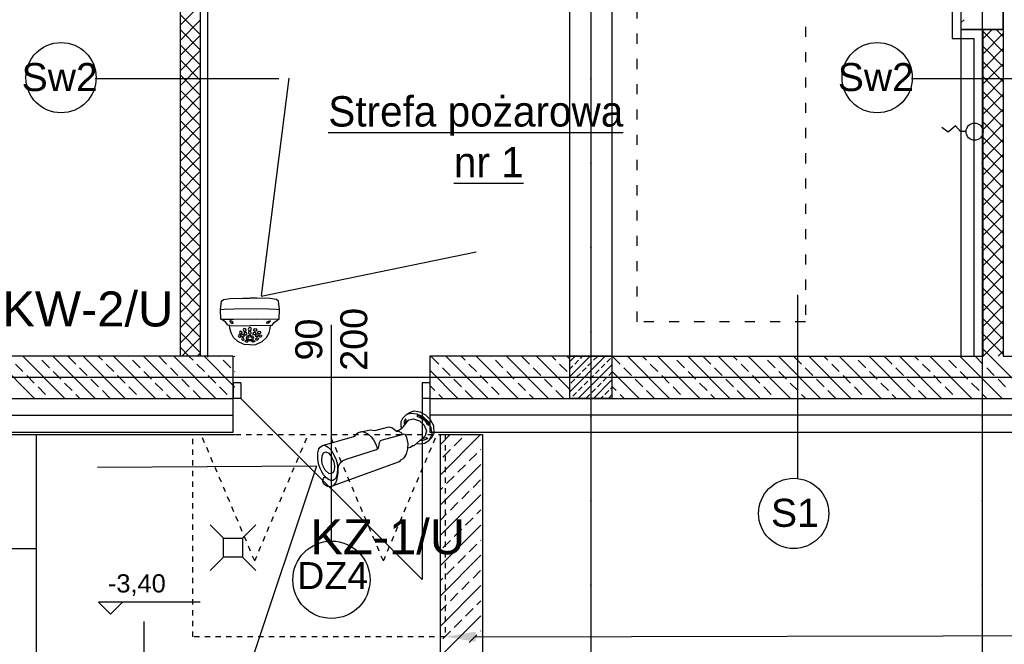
# Model space of a CAD drawing. Header units: millimetres. Extents: x -7023 to 53801, y 9849 to 33561.
# Tile 56 of 256: x 6790 to 7375, y 21002 to 21373. Entities that reach past the tile are written whole.
import ezdxf
from ezdxf.enums import TextEntityAlignment as Align

# ---------------------------------------------------------------- set-up
doc = ezdxf.new("R2010")
doc.units = ezdxf.units.MM
for name, pattern in [('ACAD_ISO03W100', [30, 12, -18]), ('Dash', [6.35, 3.175, -3.175]), ('DASHDOTX2', [2, 1, -0.5, 0, -0.5])]:
    doc.linetypes.add(name, pattern=pattern)
doc.layers.get('0').update_dxf_attribs({"lineweight": 9})
for name, color, linetype in [('.IE_podklad', 252, 'Continuous'), ('IE_CCTV', 6, 'Continuous'), ('IE_SKD', 6, 'Continuous')]:
    doc.layers.add(name, color=color, linetype=linetype)
doc.layers.add('PROJEKT osie', color=251, linetype='DASHDOTX2', lineweight=9)
doc.styles.add('MtX_Arial_2', font='txt')
doc.styles.add('Opisowy', font='arial.ttf')
doc.styles.get("Standard").update_dxf_attribs({"font": 'arial.ttf'})
doc.linetypes.add('ZIGZAG', pattern='A,0.00254,-5.08,[131,ltypeshp.shx,S=5.08,R=0,X=-5.08,Y=0],-10.16,[131,ltypeshp.shx,S=5.08,R=180,X=5.08,Y=0],-5.08', length=20.32254)

# ---------------------------------------------------------------- blocks, each defined once
blk = doc.blocks.new('OSIE DOMKU')
at = {"layer": 'PROJEKT osie', "ltscale": 25}
for p, q in [((-32119.52, 6226.99), (-32119.52, 4134.85)), ((-31887.02, 6226.99), (-31887.02, 4134.85)), ((-33194.97, 4659.65), (-29895.99, 4659.65))]:
    blk.add_line(p, q, dxfattribs=at)
blk = doc.blocks.new('AAT_KOPUŁA')
for points in [[(-11.14, -10.07), (-12.07, -9.94), (-13, -8.71), (-14.17, -7.71), (-15.37, -7.04), (-15.59, -2.4), (-15.11, 1.7), (-14.13, 2.53), (-10.89, 2.9), (-4.7, 3.18), (-1.32, 3.18)], [(8.54, -10.07), (9.47, -9.94), (10.41, -8.71), (11.58, -7.71), (12.78, -7.04), (12.99, -2.4), (12.51, 1.7), (11.54, 2.53), (8.29, 2.9), (2.11, 3.18), (-1.27, 3.18)], [(-15.59, -2.4), (-13.77, -2.15), (-8.91, -2.02), (-1.13, -1.86), (7.77, -2.02), (11.48, -2.12), (12.99, -2.4)], [(-15.37, -7.04), (-9.31, -7.06), (1.87, -6.94), (12.78, -7.04)], [(-1.34, -19.45), (-4.13, -19.22), (-7.15, -17.75), (-9.22, -15.88), (-10.47, -13.64), (-11.04, -11.39), (-11.14, -10.07), (-1.32, -10.32)], [(-1.26, -19.45), (1.53, -19.22), (4.55, -17.75), (6.62, -15.88), (7.87, -13.64), (8.44, -11.39), (8.54, -10.07), (-1.27, -10.32)]]:
    blk.add_lwpolyline(points)
for points in [[(-10.88, -8.27), (-10.35, -8.77), (-9.86, -9.06), (-9.43, -9.03), (-9.42, -8.74), (-9.78, -8.3), (-10.27, -7.97), (-10.81, -7.79), (-11.03, -7.8), (-11.1, -7.96), (-10.99, -8.15)], [(8.29, -8.27), (7.75, -8.77), (7.27, -9.06), (6.84, -9.03), (6.83, -8.74), (7.18, -8.3), (7.68, -7.97), (8.21, -7.79), (8.44, -7.8), (8.51, -7.96), (8.39, -8.15)], [(-5.08, -13.44), (-5.36, -13.02), (-5.73, -12.85), (-6.23, -12.96), (-6.42, -13.45), (-6.25, -13.95), (-5.92, -14.15), (-5.4, -14.15), (-5.11, -13.9), (-5.05, -13.63)], [(-3.24, -12.12), (-3.51, -11.7), (-3.88, -11.53), (-4.39, -11.64), (-4.58, -12.13), (-4.41, -12.62), (-4.08, -12.83), (-3.55, -12.83), (-3.26, -12.58), (-3.21, -12.31)], [(-2.89, -13.89), (-3.16, -13.47), (-3.53, -13.3), (-4.04, -13.41), (-4.23, -13.9), (-4.06, -14.4), (-3.73, -14.6), (-3.2, -14.6), (-2.91, -14.35), (-2.86, -14.08)], [(-1.46, -10.97), (-1.79, -11.13), (-2.06, -11.51), (-2.15, -11.85), (-2.06, -12.33), (-1.83, -12.61), (-1.41, -12.73), (-0.95, -12.55), (-0.71, -12), (-0.74, -11.52), (-0.97, -11.24), (-1.2, -11)], [(-1.42, -12.92), (-1.85, -13.05), (-2.01, -13.33), (-2.09, -13.83), (-1.9, -14.16), (-1.59, -14.28), (-1.05, -14.26), (-0.77, -13.86), (-0.71, -13.57), (-0.93, -13.17), (-1.14, -13)], [(0.22, -13.89), (0.49, -13.47), (0.86, -13.3), (1.37, -13.41), (1.56, -13.9), (1.39, -14.4), (1.06, -14.6), (0.53, -14.6), (0.24, -14.35), (0.19, -14.08)], [(0.57, -12.12), (0.84, -11.7), (1.21, -11.53), (1.72, -11.64), (1.91, -12.13), (1.74, -12.62), (1.41, -12.83), (0.88, -12.83), (0.59, -12.58), (0.54, -12.31)], [(2.41, -13.44), (2.69, -13.02), (3.06, -12.85), (3.56, -12.96), (3.75, -13.45), (3.58, -13.95), (3.25, -14.15), (2.73, -14.15), (2.44, -13.9), (2.38, -13.63)], [(-5.81, -15.17), (-6.01, -14.74), (-6.38, -14.58), (-6.88, -14.68), (-7.04, -15.09), (-6.9, -15.46), (-6.61, -15.69), (-6.12, -15.69), (-5.92, -15.55), (-5.8, -15.31)], [(-4.21, -16.62), (-4.41, -16.19), (-4.78, -16.02), (-5.29, -16.13), (-5.44, -16.53), (-5.3, -16.91), (-5.01, -17.13), (-4.53, -17.14), (-4.32, -17), (-4.2, -16.76)], [(-4.11, -15.02), (-4.31, -14.59), (-4.68, -14.43), (-5.19, -14.53), (-5.34, -14.94), (-5.2, -15.31), (-4.91, -15.54), (-4.43, -15.54), (-4.22, -15.4), (-4.1, -15.16)], [(-2.89, -17.47), (-3.21, -17.39), (-3.69, -17.43), (-3.84, -17.61), (-3.7, -17.82), (-3.29, -18), (-2.79, -18.08), (-2.39, -17.98), (-2.34, -17.78), (-2.54, -17.62)], [(-1.41, -14.94), (-2.24, -15.08), (-2.86, -15.55), (-3.15, -15.98), (-3.17, -16.56), (-2.73, -17.05), (-1.96, -17.33), (-1.36, -17.38), (-0.59, -17.27), (0.19, -16.77), (0.47, -16.25), (0.39, -15.78), (-0.16, -15.22), (-0.97, -14.99)], [(-1.27, -15.61), (-1.85, -15.67), (-2.32, -15.95), (-2.37, -16.27), (-2.31, -16.63), (-1.95, -16.85), (-1.44, -16.9), (-0.72, -16.8), (-0.33, -16.47), (-0.3, -15.98), (-0.77, -15.66)], [(0.21, -17.47), (0.54, -17.39), (1.02, -17.43), (1.17, -17.61), (1.03, -17.82), (0.62, -18), (0.12, -18.08), (-0.28, -17.98), (-0.33, -17.78), (-0.13, -17.62)], [(1.44, -15.02), (1.64, -14.59), (2.01, -14.43), (2.52, -14.53), (2.67, -14.94), (2.53, -15.31), (2.24, -15.54), (1.76, -15.54), (1.55, -15.4), (1.43, -15.16)], [(1.54, -16.62), (1.74, -16.19), (2.11, -16.02), (2.62, -16.13), (2.77, -16.53), (2.63, -16.91), (2.34, -17.13), (1.86, -17.14), (1.65, -17), (1.53, -16.76)], [(3.14, -15.17), (3.34, -14.74), (3.71, -14.58), (4.21, -14.68), (4.37, -15.09), (4.23, -15.46), (3.94, -15.69), (3.45, -15.69), (3.25, -15.55), (3.13, -15.31)]]:
    blk.add_lwpolyline(points, close=True)
blk = doc.blocks.new('AAT_BULLET')
for points in [[(49.95, 5.18), (48.88, 5.09), (47.88, 4.65), (46.94, 3.84), (46.09, 2.79), (45.02, 1.37), (44.16, -0.01), (43.44, -1.09), (42.22, -1.95), (40.98, -2.31), (39.17, -2.2), (25.9, 0.23), (24.78, -0.03), (23.97, -0.97), (23.28, -1.79), (22.5, -2.29), (21.56, -2.25), (11.99, -0.09), (12.11, 1.71), (12.83, 4.14), (14, 6.17), (15.57, 7.94), (17.16, 8.85), (18.01, 9.03), (18.93, 8.95), (19.66, 9.39)], [(19.66, 9.39), (50.29, 5.14)], [(7.55, -6.98), (5.98, -7.06), (3.92, -6.78), (1.99, -5.35), (0.47, -3.15), (-0.39, -0.45), (-0.41, 2.59), (0.98, 5.6), (2.64, 6.76), (4.06, 7.21)], [(9.6, 5.93), (8.06, 6.95), (6.28, 7.52), (4.06, 7.21), (1.83, 5.57), (0.93, 2.91), (0.62, 0.15), (1.67, -2.81), (3.45, -5.06), (5.54, -6.44), (7.55, -6.98), (9.81, -6.34), (11.15, -5.33), (12.03, -3.69), (12.29, -2.69)], [(14.72, -2.83), (13.49, -2.64), (12.01, -2.7), (10.88, -3.08), (9.76, -3.65), (7.68, -4.49), (5.73, -3.99), (3.88, -2.04), (3.07, 0.59), (3.27, 3.08), (4.72, 4.73), (11.01, 6.27), (11.53, 6.02), (12.62, 6.19), (13.86, 5.93)], [(50.29, 5.14), (50.8, 4.99), (51.26, 4.74), (51.74, 4.31), (52.14, 3.76), (52.37, 3.3), (52.55, 2.82), (52.61, 2.34), (52.56, 1.61), (52.24, 1.1), (51.7, 0.58), (51.26, 0.38), (50.64, 0.19), (50.86, -0.8), (50.94, -2.32), (50.94, -3.81), (50.52, -5.93), (49.72, -8.18), (48.69, -10.24), (47.49, -11.48), (46.67, -11.92), (45.47, -12.09), (44.51, -11.69), (43.6, -10.33), (43.14, -8.56), (42.97, -6.23), (43.08, -3.96), (43.62, -1.83), (44.61, 0.25), (45.87, 1.95), (46.99, 2.94), (47.66, 3.19), (48.44, 3.21), (49.28, 2.75), (49.97, 1.91), (50.56, 0.71), (50.64, 0.19)], [(45.47, -12.09), (31.37, -9.11), (30.56, -9.58), (29.39, -9.88), (27.87, -9.48), (26.86, -8.74), (25.96, -7.39), (25.32, -5.64), (25.08, -3.99), (25.09, -1.91), (25.34, 0.1)], [(29.39, -9.88), (24.32, -8.54), (22.62, -7.3), (16.71, -5.81), (15.51, -4.71), (14.67, -2.71), (13.71, -2.05), (13.13, -1.11), (13.07, -0.33)]]:
    blk.add_lwpolyline(points)
for points in [[(4.98, 6.3), (5.94, 6.25), (6.94, 5.86), (7.37, 5.69), (7.28, 5.46), (6.91, 5.36), (6, 5.37), (5.22, 5.5), (4.63, 5.6), (4.5, 5.91), (4.42, 6.32)], [(1.24, 1.68), (1.66, 1.05), (1.72, -0.04), (1.75, -0.72), (2.28, -1.69), (2.83, -2.54), (3.15, -3.18), (3.82, -3.95), (3.52, -4.54), (2.71, -3.79), (2.14, -2.76), (1.29, -0.96), (1.11, -0.13), (1.09, 1.27)], [(48.6, -0.16), (49.36, -2.2), (49.25, -4.68), (48.7, -6.43), (47.61, -8.22), (46.52, -9.12), (45.42, -9.04), (44.54, -7.9), (44.29, -5.93), (44.46, -3.63), (45.07, -1.83), (46.01, -0.37), (46.96, 0.38), (47.93, 0.36)], [(8.78, -5.53), (9.75, -4.79), (10.14, -4.27), (10.32, -3.77), (9.8, -3.82), (9.54, -3.99), (9.32, -4.19), (8.92, -4.54), (8.72, -5), (8.71, -5.4)]]:
    blk.add_lwpolyline(points, close=True)
blk = doc.blocks.new('zw$65D6')
at = {"layer": 'IE_SKD'}
for p, q in [((0, 0), (41.4, -123.59)), ((0.13, -0.2), (130.47, -0.87))]:
    blk.add_line(p, q, dxfattribs=at)

msp = doc.modelspace()

# ---------------------------------------------------------------- linework, layer by layer
at = {"layer": '.IE_podklad', "ltscale": 25}
for p, q in [((7129.56, 22727.75), (7129.56, 20635.61)), ((7362.06, 22727.75), (7362.06, 20635.61)), ((6054.1, 21160.41), (9353.09, 21160.41))]:
    msp.add_line(p, q, dxfattribs=at)
at = {"layer": '.IE_podklad'}
for p, q in [((6885.49, 21697.91), (6885.49, 21172.91)), ((7374.56, 21697.91), (7374.56, 21172.91)), ((6897.49, 21672.91), (6897.49, 21172.91)), ((6902.08, 21172.41), (6902.08, 21608.5)), ((7344.08, 21396.41), (7344.08, 21361.41)), ((7349.56, 21366.91), (7349.56, 21391.91)), ((7374.56, 21366.91), (7374.56, 21391.91)), ((7374.56, 21391.91), (7374.56, 21366.91)), ((6885.49, 21369.32), (6897.49, 21381.32)), ((6897.49, 21363.78), (6885.49, 21375.78)), ((6885.49, 21360.34), (6897.49, 21372.34)), ((6897.49, 21354.8), (6885.49, 21366.8)), ((7349.56, 21370.9), (7351.2, 21372.55)), ((7349.56, 21366.91), (7374.56, 21366.91)), ((7374.56, 21366.91), (7349.56, 21366.91)), ((7362.56, 21361.45), (7368.01, 21366.91)), ((7362.56, 21172.91), (7362.56, 21366.91)), ((7374.56, 21362.66), (7370.31, 21366.91)), ((6885.49, 21351.36), (6897.49, 21363.36)), ((7344.08, 21361.41), (7357.08, 21361.41)), ((7357.08, 21361.41), (7357.08, 21172.91)), ((7374.56, 21353.68), (7362.56, 21365.68)), ((7362.56, 21352.47), (7374.56, 21364.47)), ((6897.49, 21345.81), (6885.49, 21357.81)), ((7374.56, 21344.7), (7362.56, 21356.7)), ((7362.56, 21343.49), (7374.56, 21355.49)), ((6885.49, 21342.38), (6897.49, 21354.38)), ((6897.49, 21336.83), (6885.49, 21348.83)), ((6885.49, 21333.4), (6897.49, 21345.4)), ((7374.56, 21335.72), (7362.56, 21347.72)), ((7362.56, 21334.51), (7374.56, 21346.51)), ((6835.09, 21337.78), (6944.08, 21337.78)), ((6897.49, 21327.85), (6885.49, 21339.85)), ((7319.93, 21337.78), (7428.92, 21337.78)), ((7374.56, 21326.74), (7362.56, 21338.74)), ((7362.56, 21325.53), (7374.56, 21337.53)), ((6885.49, 21324.42), (6897.49, 21336.42)), ((6897.49, 21318.87), (6885.49, 21330.87)), ((6885.49, 21315.44), (6897.49, 21327.44)), ((7374.56, 21317.76), (7362.56, 21329.76)), ((7362.56, 21316.55), (7374.56, 21328.55)), ((6897.49, 21309.89), (6885.49, 21321.89)), ((7374.56, 21308.78), (7362.56, 21320.78)), ((6885.49, 21306.46), (6897.49, 21318.46)), ((7362.56, 21307.57), (7374.56, 21319.57)), ((6897.49, 21300.91), (6885.49, 21312.91)), ((6885.49, 21297.48), (6897.49, 21309.48)), ((7374.56, 21299.8), (7362.56, 21311.8)), ((7362.56, 21298.59), (7374.56, 21310.59)), ((6897.49, 21291.93), (6885.49, 21303.93)), ((7374.56, 21290.82), (7362.56, 21302.82)), ((6885.49, 21288.5), (6897.49, 21300.5)), ((7362.56, 21289.61), (7374.56, 21301.61)), ((6897.49, 21282.95), (6885.49, 21294.95)), ((6885.49, 21279.52), (6897.49, 21291.52)), ((7374.56, 21281.84), (7362.56, 21293.84)), ((7362.56, 21280.63), (7374.56, 21292.63)), ((6897.49, 21273.97), (6885.49, 21285.97)), ((6885.49, 21270.54), (6897.49, 21282.54)), ((7374.56, 21272.86), (7362.56, 21284.86)), ((7362.56, 21271.65), (7374.56, 21283.65)), ((6897.49, 21264.99), (6885.49, 21276.99)), ((6885.49, 21261.56), (6897.49, 21273.56)), ((7374.56, 21263.88), (7362.56, 21275.88)), ((7362.56, 21262.67), (7374.56, 21274.67)), ((6897.49, 21256.01), (6885.49, 21268.01)), ((6885.49, 21252.58), (6897.49, 21264.58)), ((7374.56, 21254.9), (7362.56, 21266.9)), ((7362.56, 21253.69), (7374.56, 21265.69)), ((6897.49, 21247.03), (6885.49, 21259.03)), ((7374.56, 21245.92), (7362.56, 21257.92)), ((7362.56, 21244.71), (7374.56, 21256.71)), ((6885.49, 21243.59), (6897.49, 21255.59)), ((6897.49, 21238.05), (6885.49, 21250.05)), ((6885.49, 21234.61), (6897.49, 21246.61)), ((7374.56, 21236.94), (7362.56, 21248.94)), ((7362.56, 21235.73), (7374.56, 21247.73)), ((6897.49, 21229.07), (6885.49, 21241.07)), ((7374.56, 21227.96), (7362.56, 21239.96)), ((7362.56, 21226.75), (7374.56, 21238.75)), ((6885.49, 21225.63), (6897.49, 21237.63)), ((6897.49, 21220.09), (6885.49, 21232.09)), ((6885.49, 21216.65), (6897.49, 21228.65)), ((7374.56, 21218.98), (7362.56, 21230.98)), ((7362.56, 21217.77), (7374.56, 21229.77)), ((6897.49, 21211.11), (6885.49, 21223.11)), ((7374.56, 21210), (7362.56, 21222)), ((7362.56, 21208.79), (7374.56, 21220.79)), ((6885.49, 21207.67), (6897.49, 21219.67)), ((6897.49, 21202.13), (6885.49, 21214.13)), ((6885.49, 21198.69), (6897.49, 21210.69)), ((7252.31, 21209.32), (7252.31, 21100.33)), ((7374.56, 21201.02), (7362.56, 21213.02)), ((7362.56, 21199.81), (7374.56, 21211.81)), ((6897.49, 21193.15), (6885.49, 21205.15)), ((7374.56, 21192.04), (7362.56, 21204.04)), ((6885.49, 21189.71), (6897.49, 21201.71)), ((7362.56, 21190.82), (7374.56, 21202.82)), ((6897.49, 21184.17), (6885.49, 21196.17)), ((6885.49, 21180.73), (6897.49, 21192.73)), ((6975.43, 21063.17), (6975.43, 21191.58)), ((7374.56, 21183.06), (7362.56, 21195.06)), ((7362.56, 21181.84), (7374.56, 21193.84)), ((6897.49, 21175.19), (6885.49, 21187.19)), ((7374.56, 21174.08), (7362.56, 21186.08)), ((6886.65, 21172.91), (6897.49, 21183.75)), ((7362.6, 21172.91), (7374.56, 21184.86)), ((6890.79, 21172.91), (6885.49, 21178.21)), ((6895.63, 21172.91), (6897.49, 21174.77)), ((7366.75, 21172.91), (7362.56, 21177.1)), ((7371.58, 21172.91), (7374.56, 21175.88)), ((6917.06, 21172.91), (6396.06, 21172.91)), ((6799.05, 21147.91), (6774.05, 21172.91)), ((6792.18, 21163.76), (6787.69, 21168.25)), ((6817.01, 21147.91), (6792.01, 21172.91)), ((6801.16, 21172.74), (6800.99, 21172.91)), ((6807.9, 21166), (6803.41, 21170.49)), ((6834.97, 21147.91), (6809.97, 21172.91)), ((6823.61, 21168.25), (6819.12, 21172.74)), ((6852.93, 21147.91), (6827.93, 21172.91)), ((6839.33, 21170.49), (6836.91, 21172.91)), ((6846.06, 21163.76), (6841.57, 21168.25)), ((6870.89, 21147.91), (6845.89, 21172.91)), ((6855.04, 21172.74), (6854.87, 21172.91)), ((6861.78, 21166), (6857.29, 21170.49)), ((6888.85, 21147.91), (6863.85, 21172.91)), ((6877.49, 21168.25), (6873, 21172.74)), ((6906.81, 21147.91), (6881.81, 21172.91)), ((6893.21, 21170.49), (6890.79, 21172.91)), ((6899.94, 21163.76), (6895.45, 21168.25)), ((6918.06, 21154.62), (6899.77, 21172.91)), ((6908.93, 21172.74), (6908.75, 21172.91)), ((6915.66, 21166), (6911.17, 21170.49)), ((6917.06, 21147.91), (6917.06, 21172.91)), ((6918.06, 21172.59), (6917.73, 21172.91)), ((7117.06, 21172.91), (7033.81, 21172.91)), ((7033.81, 21172.91), (7033.81, 21147.91)), ((7039.14, 21168.25), (7034.65, 21172.74)), ((7068.46, 21147.91), (7043.46, 21172.91)), ((7054.85, 21170.49), (7052.44, 21172.91)), ((7061.59, 21163.76), (7057.1, 21168.25)), ((7086.42, 21147.91), (7061.42, 21172.91)), ((7070.57, 21172.74), (7070.4, 21172.91)), ((7077.31, 21166), (7072.81, 21170.49)), ((7104.38, 21147.91), (7079.38, 21172.91)), ((7093.02, 21168.25), (7088.53, 21172.74)), ((7117.06, 21153.19), (7097.34, 21172.91)), ((7108.74, 21170.49), (7106.32, 21172.91)), ((7115.47, 21163.76), (7110.98, 21168.25)), ((7117.06, 21171.15), (7115.3, 21172.91)), ((7117.06, 21169.83), (7120.13, 21172.91)), ((7117.06, 21160.85), (7129.11, 21172.91)), ((7117.06, 21151.87), (7138.09, 21172.91)), ((7117.06, 21147.91), (7117.06, 21172.91)), ((7117.06, 21172.91), (7142.06, 21172.91)), ((7119.96, 21168.25), (7122.21, 21170.49)), ((7122.07, 21147.91), (7142.06, 21167.89)), ((7123.33, 21171.61), (7124.62, 21172.91)), ((7127.82, 21167.12), (7130.06, 21169.37)), ((7131.19, 21170.49), (7133.43, 21172.74)), ((7135.68, 21166), (7137.92, 21168.25)), ((7139.04, 21169.37), (7141.29, 21171.61)), ((7142.06, 21172.91), (7142.06, 21147.91)), ((7142.06, 21172.91), (7362.56, 21172.91)), ((7146.9, 21168.25), (7142.41, 21172.74)), ((7176.22, 21147.91), (7151.22, 21172.91)), ((7162.62, 21170.49), (7160.2, 21172.91)), ((7169.35, 21163.76), (7164.86, 21168.25)), ((7194.18, 21147.91), (7169.18, 21172.91)), ((7178.33, 21172.74), (7178.16, 21172.91)), ((7185.07, 21166), (7180.58, 21170.49)), ((7212.14, 21147.91), (7187.14, 21172.91)), ((7200.78, 21168.25), (7196.29, 21172.74)), ((7230.1, 21147.91), (7205.1, 21172.91)), ((7216.5, 21170.49), (7214.08, 21172.91)), ((7223.23, 21163.76), (7218.74, 21168.25)), ((7248.06, 21147.91), (7223.06, 21172.91)), ((7232.21, 21172.74), (7232.04, 21172.91)), ((7238.95, 21166), (7234.46, 21170.49)), ((7266.02, 21147.91), (7241.02, 21172.91)), ((7254.67, 21168.25), (7250.17, 21172.74)), ((7283.98, 21147.91), (7258.98, 21172.91)), ((7270.38, 21170.49), (7267.96, 21172.91)), ((7277.12, 21163.76), (7272.63, 21168.25)), ((7301.95, 21147.91), (7276.95, 21172.91)), ((7286.1, 21172.74), (7285.93, 21172.91)), ((7292.83, 21166), (7288.34, 21170.49)), ((7319.91, 21147.91), (7294.91, 21172.91)), ((7308.55, 21168.25), (7304.06, 21172.74)), ((7337.87, 21147.91), (7312.87, 21172.91)), ((7324.26, 21170.49), (7321.85, 21172.91)), ((7331, 21163.76), (7326.51, 21168.25)), ((7355.83, 21147.91), (7330.83, 21172.91)), ((7339.98, 21172.74), (7339.81, 21172.91)), ((7346.71, 21166), (7342.22, 21170.49)), ((7373.79, 21147.91), (7348.79, 21172.91)), ((7362.43, 21168.25), (7357.94, 21172.74)), ((7391.75, 21147.91), (7366.75, 21172.91)), ((7374.56, 21172.91), (7783.06, 21172.91)), ((6814.63, 21159.27), (6810.14, 21163.76)), ((6830.35, 21161.51), (6825.86, 21166)), ((6868.51, 21159.27), (6864.02, 21163.76)), ((6884.23, 21161.51), (6879.74, 21166)), ((6918.06, 21163.61), (6917.91, 21163.76)), ((7050.5, 21147.91), (7033.81, 21164.59)), ((7045.87, 21161.51), (7041.38, 21166)), ((7084.04, 21159.27), (7079.55, 21163.76)), ((7099.76, 21161.51), (7095.27, 21166)), ((7117.06, 21165.34), (7118.84, 21167.12)), ((7121.08, 21160.39), (7123.33, 21162.63)), ((7124.45, 21163.76), (7126.7, 21166)), ((7132.31, 21162.63), (7134.55, 21164.88)), ((7140.17, 21161.51), (7142.06, 21163.4)), ((7158.26, 21147.91), (7142.06, 21164.11)), ((7153.64, 21161.51), (7149.15, 21166)), ((7191.8, 21159.27), (7187.31, 21163.76)), ((7207.52, 21161.51), (7203.03, 21166)), ((7245.68, 21159.27), (7241.19, 21163.76)), ((7261.4, 21161.51), (7256.91, 21166)), ((7299.57, 21159.27), (7295.08, 21163.76)), ((7315.28, 21161.51), (7310.79, 21166)), ((7353.45, 21159.27), (7348.96, 21163.76)), ((7369.16, 21161.51), (7364.67, 21166)), ((6798.92, 21157.02), (6794.43, 21161.51)), ((6821.37, 21152.53), (6816.88, 21157.02)), ((6837.08, 21154.78), (6832.59, 21159.27)), ((6852.8, 21157.02), (6848.31, 21161.51)), ((6875.25, 21152.53), (6870.76, 21157.02)), ((6890.96, 21154.78), (6886.47, 21159.27)), ((6906.68, 21157.02), (6902.19, 21161.51)), ((6921.63, 21157.06), (6917.06, 21157.06)), ((6917.06, 21157.06), (6917.06, 21147.91)), ((6921.63, 21157.06), (6921.63, 21147.91)), ((7033.81, 21157.06), (7029.23, 21157.06)), ((7029.23, 21157.06), (7029.23, 21147.91)), ((7033.81, 21157.06), (7033.81, 21147.91)), ((7052.61, 21154.78), (7048.12, 21159.27)), ((7068.32, 21157.02), (7063.83, 21161.51)), ((7090.78, 21152.53), (7086.29, 21157.02)), ((7106.49, 21154.78), (7102, 21159.27)), ((7117.72, 21157.02), (7119.96, 21159.27)), ((7125.57, 21155.9), (7127.82, 21158.14)), ((7128.94, 21159.27), (7131.19, 21161.51)), ((7131.05, 21147.91), (7142.06, 21158.91)), ((7133.43, 21154.78), (7135.68, 21157.02)), ((7136.8, 21158.14), (7139.04, 21160.39)), ((7160.37, 21154.78), (7155.88, 21159.27)), ((7176.09, 21157.02), (7171.6, 21161.51)), ((7198.54, 21152.53), (7194.05, 21157.02)), ((7214.25, 21154.78), (7209.76, 21159.27)), ((7229.97, 21157.02), (7225.48, 21161.51)), ((7252.42, 21152.53), (7247.93, 21157.02)), ((7268.14, 21154.78), (7263.65, 21159.27)), ((7283.85, 21157.02), (7279.36, 21161.51)), ((7306.3, 21152.53), (7301.81, 21157.02)), ((7322.02, 21154.78), (7317.53, 21159.27)), ((7337.73, 21157.02), (7333.24, 21161.51)), ((7360.18, 21152.53), (7355.69, 21157.02)), ((7375.9, 21154.78), (7371.41, 21159.27)), ((6805.65, 21150.29), (6801.16, 21154.78)), ((6843.82, 21148.04), (6839.33, 21152.53)), ((6859.53, 21150.29), (6855.04, 21154.78)), ((6897.7, 21148.04), (6893.21, 21152.53)), ((6913.42, 21150.29), (6908.93, 21154.78)), ((7036.89, 21152.53), (7033.81, 21155.61)), ((7059.34, 21148.04), (7054.85, 21152.53)), ((7075.06, 21150.29), (7070.57, 21154.78)), ((7113.23, 21148.04), (7108.74, 21152.53)), ((7118.84, 21149.16), (7121.08, 21151.41)), ((7122.21, 21152.53), (7124.45, 21154.78)), ((7130.06, 21151.41), (7132.31, 21153.65)), ((7137.92, 21150.29), (7140.17, 21152.53)), ((7141.29, 21153.65), (7142.06, 21154.42)), ((7144.66, 21152.53), (7142.06, 21155.13)), ((7167.11, 21148.04), (7162.62, 21152.53)), ((7182.82, 21150.29), (7178.33, 21154.78)), ((7220.99, 21148.04), (7216.5, 21152.53)), ((7236.7, 21150.29), (7232.21, 21154.78)), ((7274.87, 21148.04), (7270.38, 21152.53)), ((7290.59, 21150.29), (7286.1, 21154.78)), ((7328.75, 21148.04), (7324.26, 21152.53)), ((7344.47, 21150.29), (7339.98, 21154.78)), ((6371.06, 21147.91), (6917.06, 21147.91)), ((6808.03, 21147.91), (6807.9, 21148.04)), ((6825.99, 21147.91), (6823.61, 21150.29)), ((6861.91, 21147.91), (6861.78, 21148.04)), ((6879.87, 21147.91), (6877.49, 21150.29)), ((6915.79, 21147.91), (6915.66, 21148.04)), ((6921.63, 21147.91), (6917.06, 21147.91)), ((6917.06, 21127.91), (6917.06, 21147.91)), ((6921.63, 21147.91), (7029.23, 21040.31)), ((7033.81, 21147.91), (7029.23, 21147.91)), ((7029.23, 21147.91), (7029.23, 21040.31)), ((7033.81, 21147.91), (7808.06, 21147.91)), ((7033.81, 21147.91), (7033.81, 21127.91)), ((7041.52, 21147.91), (7039.14, 21150.29)), ((7077.44, 21147.91), (7077.31, 21148.04)), ((7095.4, 21147.91), (7093.02, 21150.29)), ((7142.06, 21147.91), (7117.06, 21147.91)), ((7117.58, 21147.91), (7117.72, 21148.04)), ((7126.7, 21148.04), (7128.94, 21150.29)), ((7135.54, 21147.91), (7136.8, 21149.16)), ((7140.03, 21147.91), (7142.06, 21149.93)), ((7149.28, 21147.91), (7146.9, 21150.29)), ((7185.2, 21147.91), (7185.07, 21148.04)), ((7203.16, 21147.91), (7200.78, 21150.29)), ((7239.08, 21147.91), (7238.95, 21148.04)), ((7257.04, 21147.91), (7254.67, 21150.29)), ((7292.96, 21147.91), (7292.83, 21148.04)), ((7310.93, 21147.91), (7308.55, 21150.29)), ((7346.85, 21147.91), (7346.71, 21148.04)), ((7364.81, 21147.91), (7362.43, 21150.29)), ((6351.06, 21127.91), (6917.06, 21127.91)), ((7033.81, 21127.91), (7808.06, 21127.91)), ((6746.16, 21126.41), (6918.06, 21126.41)), ((6800.16, 20986.41), (6800.16, 21126.41)), ((7040.16, 20986.41), (7040.16, 21126.41)), ((7040.16, 21126.41), (7065.16, 21126.37)), ((7040.18, 21120.57), (7046.01, 21126.4)), ((7040.18, 21102.61), (7063.95, 21126.38)), ((7048.34, 21119.75), (7052.83, 21124.24)), ((7065.16, 21126.37), (7065.16, 20961.41)), ((7041.61, 21113.01), (7046.1, 21117.5)), ((7057.32, 21110.77), (7061.81, 21115.26)), ((7064.06, 21117.5), (7064.18, 21117.63)), ((7040.18, 21084.64), (7064.18, 21108.65)), ((7050.59, 21104.03), (7055.08, 21108.52)), ((7043.85, 21097.3), (7048.34, 21101.79)), ((7059.57, 21095.05), (7064.06, 21099.54)), ((7040.18, 21093.62), (7041.61, 21095.05)), ((7052.83, 21088.32), (7057.32, 21092.81)), ((7040.17, 21066.68), (7064.18, 21090.68)), ((7046.1, 21081.58), (7050.59, 21086.07)), ((7061.81, 21079.34), (7064.18, 21081.7)), ((7040.18, 21075.66), (7043.85, 21079.34)), ((7055.08, 21072.6), (7059.57, 21077.09)), ((7040.17, 21048.72), (7064.18, 21072.72)), ((7048.34, 21065.87), (7052.83, 21070.36)), ((7041.61, 21059.13), (7046.1, 21063.62)), ((7064.06, 21063.62), (7064.18, 21063.74)), ((6800.16, 21058.65), (6530.16, 21058.66)), ((7057.32, 21056.89), (7061.81, 21061.38)), ((7040.17, 21030.75), (7064.17, 21054.76)), ((7050.59, 21050.15), (7055.08, 21054.64)), ((7043.85, 21043.41), (7048.34, 21047.9)), ((7059.57, 21041.17), (7064.06, 21045.66)), ((7040.17, 21039.73), (7041.61, 21041.17)), ((7040.17, 21012.79), (7064.17, 21036.79)), ((7052.83, 21034.43), (7057.32, 21038.92)), ((7046.1, 21027.7), (7050.59, 21032.19)), ((7061.81, 21025.45), (7064.17, 21027.81)), ((6897.36, 21026.97), (6837.14, 21026.97)), ((6837.14, 21026.97), (6844.23, 21019.88)), ((6844.23, 21019.88), (6851.32, 21026.97)), ((7040.17, 21021.77), (7043.85, 21025.45)), ((7055.08, 21018.72), (7059.57, 21023.21)), ((7040.16, 20994.83), (7064.17, 21018.83)), ((7048.34, 21011.98), (7052.83, 21016.47)), ((6863.93, 21015.44), (6863.93, 20939.52)), ((7041.61, 21005.25), (7046.1, 21009.74)), ((7057.32, 21003), (7061.81, 21007.49)), ((7064.06, 21009.74), (7064.17, 21009.85))]:
    msp.add_line(p, q, dxfattribs=at)
at = {"layer": '.IE_podklad', "ltscale": 0.5}
for p, q in [((7117.06, 21172.91), (7117.06, 21697.91)), ((7142.06, 21697.91), (7142.06, 21172.91)), ((7349.56, 21172.91), (7349.56, 21697.91)), ((7374.56, 21697.91), (7374.56, 21172.91)), ((7142.06, 21172.91), (7117.06, 21172.91))]:
    msp.add_line(p, q, dxfattribs=at)
at = {"layer": '.IE_podklad', "linetype": 'ACAD_ISO03W100', "ltscale": 0.5}
for p, q in [((7156.98, 21193.39), (7156.98, 21593.39)), ((7256.98, 21593.39), (7256.98, 21193.39)), ((7256.98, 21193.39), (7156.98, 21193.39))]:
    msp.add_line(p, q, dxfattribs=at)
at = {"layer": '.IE_podklad', "linetype": 'ZIGZAG'}
for p, q in [((6361.06, 21137.91), (6917.06, 21137.91)), ((7808.06, 21137.91), (7033.81, 21137.91))]:
    msp.add_line(p, q, dxfattribs=at)
at = {"layer": '.IE_podklad', "linetype": 'Dash'}
for p, q in [((6893.06, 21126.41), (7043.06, 21126.41)), ((6893.06, 21006.41), (6893.06, 21126.41)), ((6929.84, 21051.41), (6898.06, 21126.41)), ((6929.84, 21051.41), (6961.63, 21126.41)), ((7006.27, 21051.41), (6974.48, 21126.4)), ((7006.27, 21051.41), (7038.06, 21126.4)), ((7043.06, 21126.41), (7043.06, 21006.41)), ((7043.06, 21006.41), (6893.06, 21006.41))]:
    msp.add_line(p, q, dxfattribs=at)
at = {"layer": '.IE_podklad'}
for points in [[(7352.41, 21306.2), (7349.03, 21306.2), (7346.19, 21309.63), (7341.72, 21305.94), (7338.06, 21308.73)], [(6903.35, 21072.86), (6911.35, 21064.86)], [(6930.55, 21072.86), (6922.55, 21064.86)], [(6903.35, 21045.66), (6911.35, 21053.66)], [(6930.55, 21045.66), (6922.55, 21053.66)]]:
    msp.add_lwpolyline(points, dxfattribs=at)
msp.add_lwpolyline([(6911.35, 21053.66), (6911.35, 21064.86), (6922.55, 21064.86), (6922.55, 21053.66)], close=True, dxfattribs=at)
at = {"layer": '.IE_podklad', "linetype": 'ByBlock', "lineweight": -2}
msp.add_lwpolyline([(7061.06, 21006.45), (7431.58, 21007.25)], dxfattribs=at)
at = {"layer": '.IE_podklad'}
for centre, radius in [((6814.8, 21338.25), 20.85), ((7299.65, 21338.25), 20.85), ((7357.48, 21306.2), 5.07), ((7250.02, 21079.6), 20.85), ((6975.43, 21040.23), 22.94)]:
    msp.add_circle(centre, radius, dxfattribs=at)
msp.add_solid([(7061.06, 21003.45), (7043.06, 21006.41), (7061.05, 21009.45)], dxfattribs=at)

# ---------------------------------------------------------------- block references
msp.add_blockref('OSIE DOMKU', (39249.07, 16500.76), dxfattribs=at)
at = {"layer": 'IE_CCTV', "xscale": 1.230118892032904, "yscale": 1.230118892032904, "zscale": 1.230118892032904}
msp.add_blockref('AAT_KOPUŁA', (6928.66, 21203.55), dxfattribs=at)
at = {"layer": 'IE_CCTV', "xscale": 1.39131156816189, "yscale": 1.39131156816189, "zscale": 1.39131156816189, "rotation": 207.8581260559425}
msp.add_blockref('AAT_BULLET', (7033.83, 21134.63), dxfattribs=at)
at = {"layer": 'IE_SKD'}
for p, rotation in [((6933.75, 21208.62), 83.11889588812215), ((6966.78, 21107.66), 251.8288030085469)]:
    msp.add_blockref('zw$65D6', p, dxfattribs=dict(at, rotation=rotation))

# ---------------------------------------------------------------- texts
at = {"layer": '.IE_podklad', "linetype": 'Continuous', "style": 'Opisowy'}
for s, height, p in [('Sw2', 16.64, (6791.39, 21330.3)), ('Sw2', 16.64, (7276.23, 21330.3)), ('S1', 16.64, (7236.52, 21071.65)), ('-3,40', 10.8, (6842.63, 21032.7))]:
    msp.add_text(s, height=height, dxfattribs=at).set_placement(p)
at = {"layer": '.IE_podklad', "linetype": 'Continuous'}
for s, height, rotation, style, p in [('%%UStrefa pożarowa', 18, 360, 'MtX_Arial_2', (6973.55, 21309.25)), ('%%Unr 1', 18, 360, 'MtX_Arial_2', (7048.14, 21279.14)), ('200', 16, 90, 'Opisowy', (6996.7, 21164.29)), ('90', 16, 90, 'Opisowy', (6969.96, 21170.37)), ('DZ4', 16, 360, 'Opisowy', (6955.07, 21034.73))]:
    msp.add_text(s, height=height, rotation=rotation, dxfattribs=dict(at, style=style)).set_placement(p)
at = {"layer": 'IE_CCTV', "linetype": 'Continuous'}
for s, p in [('KW-2/U', (6779.92, 21211.35)), ('KZ-1/U', (6962.9, 21076.17))]:
    msp.add_text(s, height=20.777, dxfattribs=at).set_placement(p, align=Align.TOP_LEFT)

doc.saveas('drawing.dxf')
